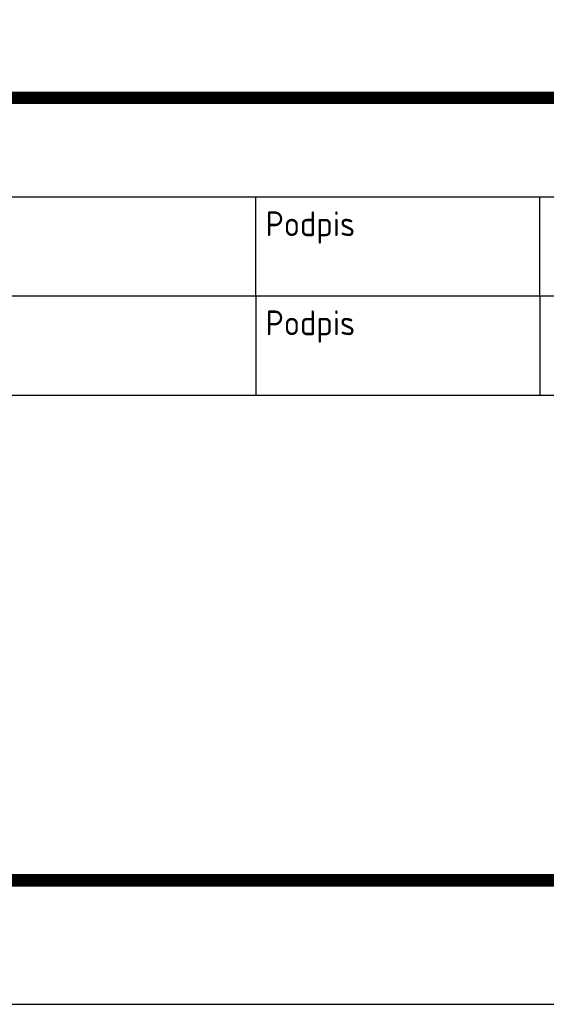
# Model space of a CAD drawing. Header units: millimetres. Extents: x 472 to 1299, y 510 to 798.
# Tile 23 of 69: x 677 to 698, y 510 to 550. Entities that reach past the tile are written whole.
import ezdxf
from ezdxf.enums import TextEntityAlignment as Align

# ---------------------------------------------------------------- set-up
doc = ezdxf.new("R2010")
doc.units = ezdxf.units.MM
doc.header["$LTSCALE"] = 4
doc.layers.add('Ramka', color=7, linetype='Continuous')
doc.styles.add('ROMAND', font='romand')
doc.styles.get("Standard").update_dxf_attribs({"font": 'ISOCP.SHX'})

# ---------------------------------------------------------------- blocks, each defined once
blk = doc.blocks.new('A3-grafiko')
for p, q in [((97.686, 32.601), (235.686, 32.601)), ((214.535, 28.601), (214.535, 32.601)), ((225.989, 28.601), (225.989, 32.601)), ((97.686, 28.601), (235.686, 28.601)), ((214.535, 28.601), (214.535, 24.601)), ((225.989, 28.601), (225.989, 24.601)), ((97.686, 24.601), (235.686, 24.601))]:
    blk.add_line(p, q)
at = {"color": 5, "linetype": 'Continuous'}
blk.add_lwpolyline([(0, 0), (410, 0), (410, 287), (0, 287)], close=True, dxfattribs=at)
at = {"const_width": 0.51}
blk.add_lwpolyline([(24, 5), (410, 5), (410, 36.601), (24, 36.601)], close=True, dxfattribs=at)
for p in [(214.918, 31.014), (214.918, 27.014)]:
    blk.add_text('Podpis', height=1).set_placement(p)
at = {"color": 250, "style": 'ROMAND', "width": 0.9}
for tag, p, height in [('OPRACOWAŁ', (37.102, 33.56), 2), ('ZMIANA1', (109.377, 33.461), 2), ('ZMIANA2', (155.377, 33.461), 2), ('ZMIANA3', (201.377, 33.461), 2), ('BRANŻA', (290.245, 33.04), 2.243), ('NAZWA_ZAKŁADU', (375.799, 32.733), 2.243), ('RODZAJ_DOK', (249.47, 33.04), 2.243), ('DATA1', (83.569, 32.976), 2), ('OZN_DOK1', (326.144, 32.248), 2.243), ('SPRAWDZIŁ', (37.102, 29.56), 2), ('ZM1_WPROW', (104.855, 29.7), 2), ('ZM2_WPROW', (150.855, 29.7), 2), ('ZM3_WPROW', (196.855, 29.7), 2), ('DATA2', (83.569, 28.976), 2), ('DATA', (136.056, 29.294), 2), ('DATA', (182.056, 29.294), 2), ('DATA', (228.056, 29.294), 2), ('OZN_DOK2', (326.144, 28.407), 2.243), ('NAZWA_OBIEKTU', (375.799, 28.314), 2.243), ('ZATWIERDZIŁ', (37.102, 25.56), 2), ('ZM1_ZATW', (104.855, 25.7), 2), ('ZM2_ZATW', (150.855, 25.7), 2), ('ZM3_ZATW', (196.855, 25.7), 2), ('DATA', (136.056, 25.294), 2), ('DATA', (182.056, 25.294), 2), ('DATA', (228.056, 25.294), 2), ('DATA3', (83.569, 24.976), 2), ('NAZWA_PRAC', (337.117, 22.562), 2.243), ('OPIS_ZM_1', (98.413, 19.262), 1.5), ('OPIS_ZM_2', (144.413, 19.262), 1.5), ('OPIS_ZM_3', (190.413, 19.262), 1.5), ('OPIS_ZM_1', (98.413, 16.762), 1.5), ('OPIS_ZM_2', (144.413, 16.762), 1.5), ('OPIS_ZM_3', (190.413, 16.762), 1.5), ('144', (401.641, 15.998), 2.243), ('1', (392.026, 15.36), 2.243), ('1:1', (368.283, 15.073), 2.243), ('OPIS_ZM_1', (98.413, 14.262), 1.5), ('OPIS_ZM_2', (144.413, 14.262), 1.5), ('OPIS_ZM_3', (190.413, 14.262), 1.5), ('00', (381.556, 12.667), 2.243), ('A3', (368.283, 6.918), 2.243), ('APLIKACJA', (392.026, 7.205), 2)]:
    blk.add_attdef(tag, p, '', height=height, dxfattribs=at)
at = {"color": 1, "style": 'ROMAND'}
for tag, p, height, width in [('TYTUL_1', (249.411, 28.343), 2.243, 0.9), ('TYTUL_2', (249.411, 25.217), 2.243, 0.9), ('TYTUL_3', (249.411, 22.185), 2.243, 0.9), ('PLIK', (37.723, 6.22), 1.8, 0.8)]:
    blk.add_attdef(tag, p, '', height=height, dxfattribs=dict(at, width=width))
blk.add_attdef('NUMER_RYS', text='', height=2.345, dxfattribs=at).set_placement((403.569, 22.948), align=Align.RIGHT)
at = {"color": 250, "style": 'ROMAND', "width": 0.9, "flags": 2}
for tag, p in [('ZAMAWIAJĄCY', (36.801, 20.951)), ('NR_UMOWY', (36.801, 15.674)), ('NAZWA_PROJEKTU', (36.801, 10.726))]:
    blk.add_attdef(tag, p, '', height=2.243, dxfattribs=at)
at = {"color": 1, "style": 'ROMAND', "width": 0.9}
blk.add_attdef('NR_DOK', text='', height=2.548, dxfattribs=at).set_placement((341.162, 12.857), align=Align.CENTER)

msp = doc.modelspace()

# ---------------------------------------------------------------- block references
at = {"layer": 'Ramka'}
msp.add_blockref('A3-grafiko', (471.698, 509.962), dxfattribs=at)

doc.saveas('drawing.dxf')
